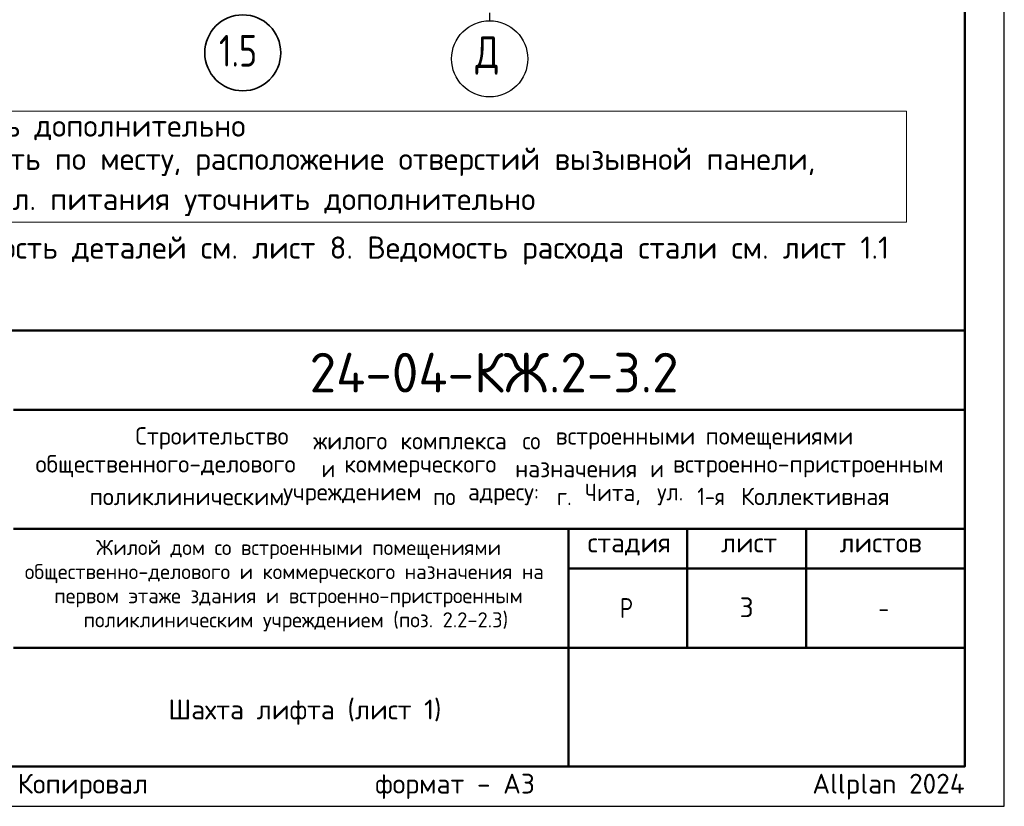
# Model space of a CAD drawing. Header units: millimetres. Extents: x -5 to 21005, y -5 to 14850.
# Tile 8 of 9: x 14789 to 21000, y 0 to 4960. Entities that reach past the tile are written whole.
import ezdxf

# ---------------------------------------------------------------- set-up
doc = ezdxf.new("R2010")
doc.units = ezdxf.units.MM
doc.linetypes.add('______5', pattern=[550, 400, -50, 50, -50])
doc.layers.add('Standard', color=7, linetype='Continuous', lineweight=25)
doc.layers.add('Надписи', color=7, linetype='Continuous', lineweight=25)
doc.layers.add('Оси', color=7, linetype='______5', true_color=0x656565)
doc.styles.add('ISOCPEUR', font='txt')

msp = doc.modelspace()

# ---------------------------------------------------------------- linework, layer by layer
at = {"layer": 'Standard', "color": 7, "linetype": 'Continuous', "lineweight": 18, "transparency": 33554687}
for p, q in [((20383.2, 4384.6), (11426, 4384.6)), ((20383.2, 3684.6), (20383.2, 4384.6)), ((11426, 3684.6), (20383.2, 3684.6))]:
    msp.add_line(p, q, dxfattribs=at)
at = {"layer": 'Standard', "color": 7, "linetype": 'Continuous', "lineweight": 50, "transparency": 33554687}
for p, q in [((11500, 3000), (20750, 3000)), ((14750, 2500), (20750, 2500)), ((14750, 1750), (20750, 1750)), ((18250, 1000), (18250, 1750)), ((19000, 1000), (19000, 1750)), ((19750, 1000), (19750, 1750)), ((18250, 1500), (20750, 1500)), ((14750, 1000), (20750, 1000)), ((18250, 250), (18250, 1000)), ((18250, 250), (18250, 1000))]:
    msp.add_line(p, q, dxfattribs=at)
at = {"layer": 'Standard', "color": 7, "linetype": 'Continuous', "lineweight": 25, "transparency": 33554687}
for p, q in [((20750, 250), (20750, 3000)), ((11500, 250), (20750, 250)), ((11500, 250), (20750, 250)), ((11500, 250), (20750, 250))]:
    msp.add_line(p, q, dxfattribs=at)
msp.add_lwpolyline([(0, 0), (21000, 0), (21000, 14850), (0, 14850), (0, 0)], close=True, dxfattribs=at)
at = {"layer": 'Standard', "color": 7, "linetype": 'Continuous', "lineweight": 50, "transparency": 33554687}
msp.add_lwpolyline([(1000, 14600), (20750, 14600), (20750, 250), (1000, 250), (1000, 14600)], close=True, dxfattribs=at)
at = {"layer": 'Standard', "color": 7, "linetype": 'Continuous', "lineweight": 25, "transparency": 33554687}
msp.add_lwpolyline([(20750, 3000), (11500, 3000), (11500, 250), (20750, 250), (20750, 3000)], dxfattribs=at)
at = {"layer": 'Оси', "color": 8, "linetype": '______5', "lineweight": -3, "transparency": 33554687}
msp.add_line((17753.5, 7203.7), (17753.5, 4953.7), dxfattribs=at)
at = {"layer": 'Оси', "color": 7, "linetype": 'Continuous', "lineweight": 35, "transparency": 33554687}
msp.add_circle((16196, 4751.6), 239.6, dxfattribs=at)
at = {"layer": 'Оси', "color": 7, "linetype": 'Continuous', "lineweight": 25, "transparency": 33554687}
msp.add_circle((17753.5, 4713.7), 240, dxfattribs=at)

# ---------------------------------------------------------------- texts
at = {"layer": 'Standard', "color": 7, "linetype": 'Continuous', "lineweight": 13, "transparency": 33554687, "insert": (11500, 4273.3), "char_height": 140, "width": 4871.594, "attachment_point": 4, "style": 'ISOCPEUR'}
msp.add_mtext('\\A1;{\\fISOCPEUR|i0|b0;\\H139.999998;\\W1.000000;\\C7;* - необходимость выступа уточнить дополнительно}\\P', dxfattribs=at)
at = {"layer": 'Standard', "color": 7, "linetype": 'Continuous', "lineweight": 13, "transparency": 33554687, "char_height": 140, "attachment_point": 1, "line_spacing_factor": 1.084337}
for s, insert, width in [('\\A1;{\\fISOCPEUR|i0|b0;\\H139.999998;\\W1.000000;\\C7;** - отв. d40мм, возможно выполнить по месту, расположение отверстий вызывной панели,}\\P{\\fISOCPEUR|i0|b0;\\H139.999998;\\W1.000000;\\C7;необходимость штрабы под кабель эл. питания уточнить дополнительно}\\P', (11500, 4153.1), 8332.45), ('\\A1;{\\fISOCPEUR|i0|b0;\\H139.999998;\\W1.000000;\\C7;1. Спецификацию элементов, ведомость деталей см. лист 8. Ведомость расхода стали см. лист 1.1}\\P{\\fISOCPEUR|i0|b0;\\H139.999998;\\W1.000000;\\C7;2. Узлы см. лист 4}\\P', (11500, 3593.3), 8885.45)]:
    msp.add_mtext(s, dxfattribs=dict(at, insert=insert, width=width))
at = {"layer": 'Standard', "color": 7, "linetype": 'Continuous', "lineweight": 50, "transparency": 33554687, "insert": (16617.6, 2609.1), "char_height": 250, "width": 2520.794, "attachment_point": 7, "style": 'ISOCPEUR'}
msp.add_mtext('\\W0.98;24-04-КЖ.2-3.2', dxfattribs=at)
at = {"layer": 'Standard', "color": 7, "linetype": 'Continuous', "lineweight": 25, "transparency": 33554687, "style": 'ISOCPEUR'}
for s, insert, char_height, width, attachment_point in [('\\W0.98;Строительство ', (15518.6, 2250.8), 110, 1175.348, 7), ('\\W0.96;жилого ', (16640.6, 2250.8), 110, 602.55, 7), ('\\W0.97;комплекса ', (17190.6, 2250.8), 110, 823.039, 7), ('\\W0.90;со ', (17960.6, 2250.8), 110, 258.739, 7), ('\\W0.98;встроенными ', (18169.6, 2250.8), 110, 999.233, 7), ('\\W0.98;помещениями', (19115.6, 2250.8), 110, 955.088, 7), ('\\W0.99;общественного-делового ', (14888.9, 2074.8), 110, 1857.162, 7), ('\\W0.87;и ', (16692.9, 2074.8), 110, 190.617, 7), ('\\W0.98;коммерческого ', (16835.9, 2074.8), 110, 1131.214, 7), ('\\W0.97;назначения ', (17913.9, 2074.8), 110, 905.516, 7), ('\\W0.87;и ', (18766.4, 2074.8), 110, 190.609, 7), ('\\W0.99;встроенно-пристроенным', (18909.4, 2074.8), 110, 1791.218, 7), ('\\W0.95;Чита, ', (18353.9, 1898.8), 110, 508.778, 7), ('\\W0.86;1-я ', (19063.4, 1898.8), 110, 322.299, 7), ('\\W0.98;Коллективная', (19338.4, 1898.8), 110, 1021.088, 7), ('\\W0.98;поликлиническим ', (15229.9, 1898.8), 110, 1274.191, 7), ('\\W0.98;учреждением ', (16450.9, 1898.8), 110, 999.123, 7), ('\\W0.91;по ', (17396.9, 1898.8), 110, 269.87, 7), ('\\W0.96;адресу: ', (17616.9, 1898.8), 110, 613.612, 7), ('\\W0.89;г. ', (18177.9, 1898.8), 110, 224.789, 7), ('\\W0.92;ул. ', (18810.4, 1898.8), 110, 303.428, 7), ('\\W0.99;стадия    лист     листов', (18371.3, 1581.1), 125, 2186.296, 7), ('\\W0.80;Р', (18575, 1187.5), 125, 149.931, 7), ('\\W0.78;-', (20206.2, 1187.5), 125, 135.997, 7), ('\\A1;{\\fISOCPEUR|i0|b0;\\H125.000000;\\W1.000000;\\C7;Шахта лифта (лист 1)}\\P', (16587.7, 672.9), 125, 1835.788, 2)]:
    msp.add_mtext(s, dxfattribs=dict(at, insert=insert, char_height=char_height, width=width, attachment_point=attachment_point))
at = {"layer": 'Standard', "color": 7, "linetype": 'Continuous', "lineweight": 18, "transparency": 33554687, "char_height": 95, "attachment_point": 7, "style": 'ISOCPEUR'}
for s, insert, width in [('\\W0.99;Жилой дом со встроенными помещениями', (15269.8, 1558.7), 2506.356), ('\\W0.99;общественно-делового и коммерческого назначения на', (14820.9, 1406.7), 3403.402), ('\\W0.99;первом этаже здания и встроенно-пристроенным', (15006.1, 1254.7), 3033.239), ('\\W0.99;поликлиническим учреждением (поз. 2.2-2.3)', (15191.4, 1102.7), 2662.626)]:
    msp.add_mtext(s, dxfattribs=dict(at, insert=insert, width=width))
at = {"layer": 'Standard', "color": 8, "linetype": 'Continuous', "lineweight": 13, "transparency": 33554687, "insert": (20750, 123.9), "char_height": 125, "width": 5874.732, "attachment_point": 6, "style": 'ISOCPEUR'}
msp.add_mtext('\\A1;{\\fISOCPEUR|i0|b0;\\H125.000000;\\W1.000000;\\C8;Копировал                  формат - А3                      Allplan 2024}\\P', dxfattribs=at)
at = {"layer": 'Надписи', "color": 7, "linetype": 'Continuous', "lineweight": 13, "transparency": 33554687, "insert": (19375, 1255), "char_height": 125, "width": 136.111, "attachment_point": 5, "style": 'ISOCPEUR'}
msp.add_mtext('\\A1;{\\fISOCPEUR|i0|b0;\\H125.000000;\\W1.000000;\\C7;3}\\P', dxfattribs=at)
at = {"layer": 'Оси', "color": 7, "linetype": 'Continuous', "lineweight": 35, "transparency": 33554687, "char_height": 200, "attachment_point": 7, "style": 'ISOCPEUR'}
for s, insert, width in [('\\W0.79;1.5', (16046, 4664.6), 378.712), ('\\W0.82;Д', (17663.5, 4613.7), 261.763)]:
    msp.add_mtext(s, dxfattribs=dict(at, insert=insert, width=width))

doc.saveas('drawing.dxf')
